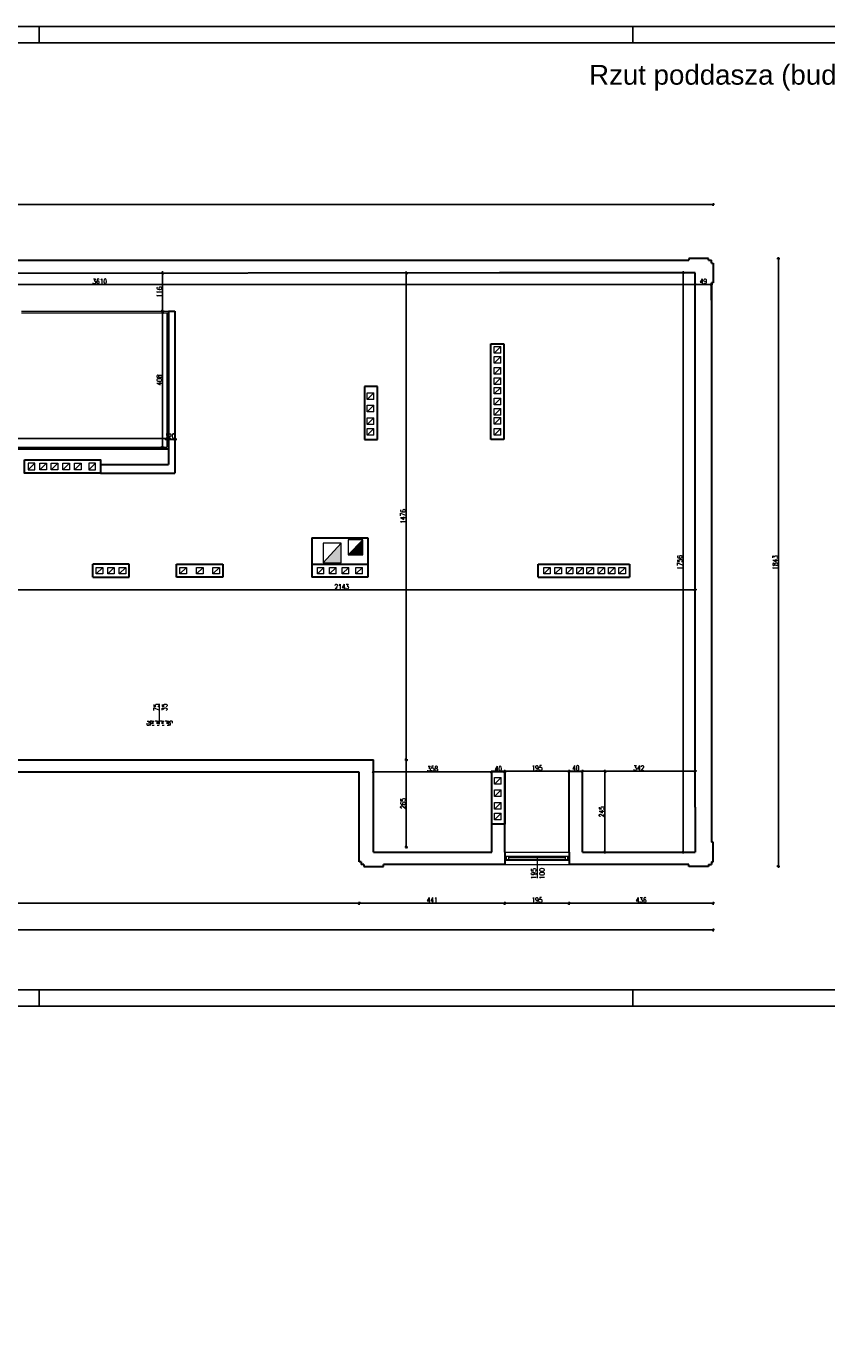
# Model space of a CAD drawing. Header units: millimetres. Extents: x 0 to 111311, y -48878 to -25280.
# Tile 84 of 161: x 83835 to 86261, y -38170 to -34172. Entities that reach past the tile are written whole.
import ezdxf

# ---------------------------------------------------------------- set-up
doc = ezdxf.new("R2010")
doc.units = ezdxf.units.MM
doc.linetypes.add('03b05', pattern=[15, 6, -9])
doc.layers.get('Defpoints').update_dxf_attribs({"color": 30})
doc.layers.add('e-cad_opisy', color=7, linetype='Continuous')
for name, color, linetype, lineweight in [('J opisy', 7, 'Continuous', 9), ('J stolarka_okna', 144, 'Continuous', 0), ('J wymiary', 1, 'Continuous', 9), ('OPIS', 7, 'Continuous', 5), ('sciany', 252, 'Continuous', 30)]:
    doc.layers.add(name, color=color, linetype=linetype, lineweight=lineweight)
doc.styles.add('ADESK2', font='simplex', dxfattribs={"width": 0.7})
doc.styles.get("Standard").update_dxf_attribs({"font": 'arial.ttf'})
doc.dimstyles.new('1-100', dxfattribs={"dimscale": 1.5, "dimtxt": 10, "dimasz": 2, "dimexe": 1, "dimexo": 1, "dimgap": 1.5, "dimtad": 1, "dimdec": 0, "dimrnd": 0.5, "dimdsep": 46, "dimtxsty": 'ADESK2', "dimblk": 'wymiar', "dimcen": -1, "dimdle": 5, "dimse1": 1, "dimse2": 1, "dimclrd": 256, "dimclre": 256, "dimclrt": 256, "dimadec": 0, "dimazin": 0, "dimtfac": 1, "dimtdec": 0, "dimtix": 1, "dimtmove": 0, "dimatfit": 3, "dimfxl": 20, "dimfxlon": 1, "dimtolj": 1, "dimtzin": 0, "dimarcsym": 0})

# ---------------------------------------------------------------- blocks, each defined once
blk = doc.blocks.new('wymiar')
for p, q in [((1.5, 0), (-1.5, 0)), ((1.1, 1.1), (-1.1, -1.1)), ((0, 1.5), (0, -1.5))]:
    blk.add_line(p, q)
blk = doc.blocks.new('*D1653')
at = {"layer": 'Defpoints', "color": 0, "ltscale": 4}
for p in [(105899.3, -35265.3), (0, -38165.8), (106170.1, -38165.8)]:
    blk.add_point(p, dxfattribs=at)
at = {"layer": 'J wymiary', "lineweight": -2}
blk.add_line((106170.1, -35268.3), (106170.1, -38162.8), dxfattribs=at)
at = {"layer": 'J wymiary', "lineweight": -2, "ltscale": 4, "xscale": 3, "yscale": 3, "zscale": 3}
for p, rotation in [((106170.1, -35265.3), 90), ((106170.1, -38165.8), 270)]:
    blk.add_blockref('wymiar', p, dxfattribs=dict(at, rotation=rotation))
at = {"layer": 'J wymiary', "ltscale": 4, "insert": (106160.3, -36715.5), "char_height": 15, "attachment_point": 5, "rotation": 90, "style": 'ADESK2'}
blk.add_mtext('\\A1;2901', dxfattribs=at)
blk = doc.blocks.new('*D3101')
at = {"layer": 'Defpoints', "color": 0, "ltscale": 4}
for p in [(85862.4, -34918.4), (85825.6, -36674.4), (85862.4, -36674.4)]:
    blk.add_point(p, dxfattribs=at)
at = {"layer": 'J wymiary', "lineweight": -2}
blk.add_line((85825.6, -34921.4), (85825.6, -36671.4), dxfattribs=at)
at = {"layer": 'J wymiary', "lineweight": -2, "ltscale": 4, "xscale": 3, "yscale": 3, "zscale": 3}
for p, rotation in [((85825.6, -34918.4), 90), ((85825.6, -36674.4), 270)]:
    blk.add_blockref('wymiar', p, dxfattribs=dict(at, rotation=rotation))
at = {"layer": 'J wymiary', "ltscale": 4, "insert": (85815.8, -35796.4), "char_height": 15, "attachment_point": 5, "rotation": 90, "style": 'ADESK2'}
blk.add_mtext('\\A1;1756', dxfattribs=at)
blk = doc.blocks.new('*D3102')
at = {"layer": 'Defpoints', "color": 0, "ltscale": 4}
for p in [(85520.4, -36429.4), (85862.4, -36429.4), (85862.4, -36429.4)]:
    blk.add_point(p, dxfattribs=at)
at = {"layer": 'J wymiary', "lineweight": -2}
blk.add_line((85523.4, -36429.4), (85859.4, -36429.4), dxfattribs=at)
at = {"layer": 'J wymiary', "lineweight": -2, "ltscale": 4, "xscale": 3, "yscale": 3, "zscale": 3, "rotation": 180}
blk.add_blockref('wymiar', (85520.4, -36429.4), dxfattribs=at)
at = {"layer": 'J wymiary', "lineweight": -2, "ltscale": 4, "xscale": 3, "yscale": 3, "zscale": 3}
blk.add_blockref('wymiar', (85862.4, -36429.4), dxfattribs=at)
at = {"layer": 'J wymiary', "ltscale": 4, "insert": (85691.4, -36419.7), "char_height": 15, "attachment_point": 5, "style": 'ADESK2'}
blk.add_mtext('\\A1;342', dxfattribs=at)
blk = doc.blocks.new('*D3103')
at = {"layer": 'Defpoints', "color": 0, "ltscale": 4}
for p in [(85480.4, -36429.4), (85480.4, -36429.4), (85520.4, -36429.4)]:
    blk.add_point(p, dxfattribs=at)
at = {"layer": 'J wymiary', "lineweight": -2}
blk.add_line((85517.4, -36429.4), (85483.4, -36429.4), dxfattribs=at)
at = {"layer": 'J wymiary', "lineweight": -2, "ltscale": 4, "xscale": 3, "yscale": 3, "zscale": 3, "rotation": 180}
blk.add_blockref('wymiar', (85480.4, -36429.4), dxfattribs=at)
at = {"layer": 'J wymiary', "lineweight": -2, "ltscale": 4, "xscale": 3, "yscale": 3, "zscale": 3}
blk.add_blockref('wymiar', (85520.4, -36429.4), dxfattribs=at)
at = {"layer": 'J wymiary', "ltscale": 4, "insert": (85500.4, -36419.7), "char_height": 15, "attachment_point": 5, "style": 'ADESK2'}
blk.add_mtext('\\A1;40', dxfattribs=at)
blk = doc.blocks.new('*D3104')
at = {"layer": 'Defpoints', "color": 0, "ltscale": 4}
for p in [(85285.4, -36429.4), (85285.4, -36429.4), (85480.4, -36429.4)]:
    blk.add_point(p, dxfattribs=at)
at = {"layer": 'J wymiary', "lineweight": -2}
blk.add_line((85477.4, -36429.4), (85288.4, -36429.4), dxfattribs=at)
at = {"layer": 'J wymiary', "lineweight": -2, "ltscale": 4, "xscale": 3, "yscale": 3, "zscale": 3, "rotation": 180}
blk.add_blockref('wymiar', (85285.4, -36429.4), dxfattribs=at)
at = {"layer": 'J wymiary', "lineweight": -2, "ltscale": 4, "xscale": 3, "yscale": 3, "zscale": 3}
blk.add_blockref('wymiar', (85480.4, -36429.4), dxfattribs=at)
at = {"layer": 'J wymiary', "ltscale": 4, "insert": (85382.9, -36419.7), "char_height": 15, "attachment_point": 5, "style": 'ADESK2'}
blk.add_mtext('\\A1;195', dxfattribs=at)
blk = doc.blocks.new('*D3105')
at = {"layer": 'Defpoints', "color": 0, "ltscale": 4}
for p in [(85245.4, -36429.4), (85245.4, -36431.4), (85285.4, -36429.4)]:
    blk.add_point(p, dxfattribs=at)
at = {"layer": 'J wymiary', "lineweight": -2}
blk.add_line((85282.4, -36431.4), (85248.4, -36431.4), dxfattribs=at)
at = {"layer": 'J wymiary', "lineweight": -2, "ltscale": 4, "xscale": 3, "yscale": 3, "zscale": 3, "rotation": 180}
blk.add_blockref('wymiar', (85245.4, -36431.4), dxfattribs=at)
at = {"layer": 'J wymiary', "lineweight": -2, "ltscale": 4, "xscale": 3, "yscale": 3, "zscale": 3}
blk.add_blockref('wymiar', (85285.4, -36431.4), dxfattribs=at)
at = {"layer": 'J wymiary', "ltscale": 4, "insert": (85265.4, -36421.7), "char_height": 15, "attachment_point": 5, "style": 'ADESK2'}
blk.add_mtext('\\A1;40', dxfattribs=at)
blk = doc.blocks.new('*D3106')
at = {"layer": 'Defpoints', "color": 0, "ltscale": 4}
for p in [(84887.4, -36429.4), (84887.4, -36431.4), (85245.4, -36429.4)]:
    blk.add_point(p, dxfattribs=at)
at = {"layer": 'J wymiary', "lineweight": -2}
blk.add_line((85242.4, -36431.4), (84890.4, -36431.4), dxfattribs=at)
at = {"layer": 'J wymiary', "lineweight": -2, "ltscale": 4, "xscale": 3, "yscale": 3, "zscale": 3, "rotation": 180}
blk.add_blockref('wymiar', (84887.4, -36431.4), dxfattribs=at)
at = {"layer": 'J wymiary', "lineweight": -2, "ltscale": 4, "xscale": 3, "yscale": 3, "zscale": 3}
blk.add_blockref('wymiar', (85245.4, -36431.4), dxfattribs=at)
at = {"layer": 'J wymiary', "ltscale": 4, "insert": (85066.4, -36421.7), "char_height": 15, "attachment_point": 5, "style": 'ADESK2'}
blk.add_mtext('\\A1;358', dxfattribs=at)
blk = doc.blocks.new('*D3133')
at = {"layer": 'Defpoints', "color": 0, "ltscale": 4}
for p in [(84265.4, -35423.4), (84265.4, -35423.4), (84285.4, -35423.4)]:
    blk.add_point(p, dxfattribs=at)
at = {"layer": 'J wymiary', "lineweight": -2}
for p, q in [((84262.4, -35423.4), (84259.4, -35423.4)), ((84285.4, -35423.4), (84265.4, -35423.4)), ((84288.4, -35423.4), (84291.4, -35423.4))]:
    blk.add_line(p, q, dxfattribs=at)
at = {"layer": 'J wymiary', "lineweight": -2, "ltscale": 4, "xscale": 3, "yscale": 3, "zscale": 3}
blk.add_blockref('wymiar', (84265.4, -35423.4), dxfattribs=at)
at = {"layer": 'J wymiary', "lineweight": -2, "ltscale": 4, "xscale": 3, "yscale": 3, "zscale": 3, "rotation": 180}
blk.add_blockref('wymiar', (84285.4, -35423.4), dxfattribs=at)
at = {"layer": 'J wymiary', "ltscale": 4, "insert": (84275.4, -35413.7), "char_height": 15, "attachment_point": 5, "style": 'ADESK2'}
blk.add_mtext('\\A1;20', dxfattribs=at)
blk = doc.blocks.new('*D3134')
at = {"layer": 'Defpoints', "color": 0, "ltscale": 4}
for p in [(84260.4, -35422.8), (84260.4, -35423.4), (84265.4, -35423.4)]:
    blk.add_point(p, dxfattribs=at)
at = {"layer": 'J wymiary', "lineweight": -2}
for p, q in [((84257.4, -35422.8), (84254.4, -35422.8)), ((84265.4, -35422.8), (84260.4, -35422.8)), ((84268.4, -35422.8), (84271.4, -35422.8))]:
    blk.add_line(p, q, dxfattribs=at)
at = {"layer": 'J wymiary', "lineweight": -2, "ltscale": 4, "xscale": 3, "yscale": 3, "zscale": 3}
blk.add_blockref('wymiar', (84260.4, -35422.8), dxfattribs=at)
at = {"layer": 'J wymiary', "lineweight": -2, "ltscale": 4, "xscale": 3, "yscale": 3, "zscale": 3, "rotation": 180}
blk.add_blockref('wymiar', (84265.4, -35422.8), dxfattribs=at)
at = {"layer": 'J wymiary', "ltscale": 4, "insert": (84262.9, -35413), "char_height": 15, "attachment_point": 5, "style": 'ADESK2'}
blk.add_mtext('\\A1;5', dxfattribs=at)
blk = doc.blocks.new('*D3135')
at = {"layer": 'Defpoints', "color": 0, "ltscale": 4}
for p in [(82252.4, -35421.1), (82252.4, -35422.8), (84260.4, -35422.8)]:
    blk.add_point(p, dxfattribs=at)
at = {"layer": 'J wymiary', "lineweight": -2}
blk.add_line((84257.4, -35421.1), (82255.4, -35421.1), dxfattribs=at)
at = {"layer": 'J wymiary', "lineweight": -2, "ltscale": 4, "xscale": 3, "yscale": 3, "zscale": 3, "rotation": 180}
blk.add_blockref('wymiar', (82252.4, -35421.1), dxfattribs=at)
at = {"layer": 'J wymiary', "lineweight": -2, "ltscale": 4, "xscale": 3, "yscale": 3, "zscale": 3}
blk.add_blockref('wymiar', (84260.4, -35421.1), dxfattribs=at)
at = {"layer": 'J wymiary', "ltscale": 4, "insert": (83256.4, -35411.3), "char_height": 15, "attachment_point": 5, "style": 'ADESK2'}
blk.add_mtext('\\A1;2008', dxfattribs=at)
blk = doc.blocks.new('*D3164')
at = {"layer": 'Defpoints', "color": 0, "ltscale": 4}
for p in [(84260.4, -35039.4), (84247.7, -35447.4), (84260.4, -35447.4)]:
    blk.add_point(p, dxfattribs=at)
at = {"layer": 'J wymiary', "lineweight": -2}
blk.add_line((84247.7, -35042.4), (84247.7, -35444.4), dxfattribs=at)
at = {"layer": 'J wymiary', "lineweight": -2, "ltscale": 4, "xscale": 3, "yscale": 3, "zscale": 3}
for p, rotation in [((84247.7, -35039.4), 90), ((84247.7, -35447.4), 270)]:
    blk.add_blockref('wymiar', p, dxfattribs=dict(at, rotation=rotation))
at = {"layer": 'J wymiary', "ltscale": 4, "insert": (84237.9, -35243.4), "char_height": 15, "attachment_point": 5, "rotation": 90, "style": 'ADESK2'}
blk.add_mtext('\\A1;408', dxfattribs=at)
blk = doc.blocks.new('*D3168')
at = {"layer": 'Defpoints', "color": 0, "ltscale": 4}
for p in [(84248.1, -34918.4), (85269.2, -34918.4), (84285.4, -35034.4)]:
    blk.add_point(p, dxfattribs=at)
at = {"layer": 'J wymiary', "lineweight": -2}
blk.add_line((84248.1, -35031.4), (84248.1, -34921.4), dxfattribs=at)
at = {"layer": 'J wymiary', "lineweight": -2, "ltscale": 4, "xscale": 3, "yscale": 3, "zscale": 3}
for p, rotation in [((84248.1, -34918.4), 90), ((84248.1, -35034.4), 270)]:
    blk.add_blockref('wymiar', p, dxfattribs=dict(at, rotation=rotation))
at = {"layer": 'J wymiary', "ltscale": 4, "insert": (84238.3, -34976.4), "char_height": 15, "attachment_point": 5, "rotation": 90, "style": 'ADESK2'}
blk.add_mtext('\\A1;116', dxfattribs=at)
blk = doc.blocks.new('*D3238')
at = {"layer": 'Defpoints', "color": 0, "ltscale": 4}
for p in [(82252.4, -34922.4), (85862.4, -34918.4), (85862.4, -34954.1)]:
    blk.add_point(p, dxfattribs=at)
at = {"layer": 'J wymiary', "lineweight": -2}
blk.add_line((82255.4, -34954.1), (85859.4, -34954.1), dxfattribs=at)
at = {"layer": 'J wymiary', "lineweight": -2, "ltscale": 4, "xscale": 3, "yscale": 3, "zscale": 3, "rotation": 180}
blk.add_blockref('wymiar', (82252.4, -34954.1), dxfattribs=at)
at = {"layer": 'J wymiary', "lineweight": -2, "ltscale": 4, "xscale": 3, "yscale": 3, "zscale": 3}
blk.add_blockref('wymiar', (85862.4, -34954.1), dxfattribs=at)
at = {"layer": 'J wymiary', "ltscale": 4, "insert": (84057.4, -34944.4), "char_height": 15, "attachment_point": 5, "style": 'ADESK2'}
blk.add_mtext('\\A1;3610', dxfattribs=at)
blk = doc.blocks.new('*D3239')
at = {"layer": 'Defpoints', "color": 0, "ltscale": 4}
for p in [(85862.4, -34918.4), (85911.4, -34954.1), (85911.4, -34973.2)]:
    blk.add_point(p, dxfattribs=at)
at = {"layer": 'J wymiary', "lineweight": -2, "ltscale": 4}
blk.add_line((85865.4, -34954.1), (85908.4, -34954.1), dxfattribs=at)
at = {"layer": 'J wymiary', "lineweight": -2, "ltscale": 4, "xscale": 3, "yscale": 3, "zscale": 3, "rotation": 180}
blk.add_blockref('wymiar', (85862.4, -34954.1), dxfattribs=at)
at = {"layer": 'J wymiary', "lineweight": -2, "ltscale": 4, "xscale": 3, "yscale": 3, "zscale": 3}
blk.add_blockref('wymiar', (85911.4, -34954.1), dxfattribs=at)
at = {"layer": 'J wymiary', "ltscale": 4, "insert": (85886.9, -34944.4), "char_height": 15, "attachment_point": 5, "style": 'ADESK2'}
blk.add_mtext('\\A1;49', dxfattribs=at)
blk = doc.blocks.new('*D3243')
at = {"layer": 'Defpoints', "color": 0, "ltscale": 4}
for p in [(84844.2, -36591.8), (82232.6, -36670.8), (84844.2, -36829.5)]:
    blk.add_point(p, dxfattribs=at)
at = {"layer": 'J wymiary', "lineweight": -2}
blk.add_line((82235.6, -36829.5), (84841.2, -36829.5), dxfattribs=at)
at = {"layer": 'J wymiary', "lineweight": -2, "ltscale": 4, "xscale": 3, "yscale": 3, "zscale": 3, "rotation": 180}
blk.add_blockref('wymiar', (82232.6, -36829.5), dxfattribs=at)
at = {"layer": 'J wymiary', "lineweight": -2, "ltscale": 4, "xscale": 3, "yscale": 3, "zscale": 3}
blk.add_blockref('wymiar', (84844.2, -36829.5), dxfattribs=at)
at = {"layer": 'J wymiary', "ltscale": 4, "insert": (83538.4, -36819.8), "char_height": 15, "attachment_point": 5, "style": 'ADESK2'}
blk.add_mtext('\\A1;2612', dxfattribs=at)
blk = doc.blocks.new('*D3244')
at = {"layer": 'Defpoints', "color": 0, "ltscale": 4}
for p in [(84844.2, -36591.8), (85285.4, -36616.1), (85285.4, -36829.5)]:
    blk.add_point(p, dxfattribs=at)
at = {"layer": 'J wymiary', "lineweight": -2}
blk.add_line((84847.2, -36829.5), (85282.4, -36829.5), dxfattribs=at)
at = {"layer": 'J wymiary', "lineweight": -2, "ltscale": 4, "xscale": 3, "yscale": 3, "zscale": 3, "rotation": 180}
blk.add_blockref('wymiar', (84844.2, -36829.5), dxfattribs=at)
at = {"layer": 'J wymiary', "lineweight": -2, "ltscale": 4, "xscale": 3, "yscale": 3, "zscale": 3}
blk.add_blockref('wymiar', (85285.4, -36829.5), dxfattribs=at)
at = {"layer": 'J wymiary', "ltscale": 4, "insert": (85064.8, -36819.8), "char_height": 15, "attachment_point": 5, "style": 'ADESK2'}
blk.add_mtext('\\A1;441', dxfattribs=at)
blk = doc.blocks.new('*D3245')
at = {"layer": 'Defpoints', "color": 0, "ltscale": 4}
for p in [(85285.4, -36616.1), (85480.4, -36616.1), (85480.4, -36829.5)]:
    blk.add_point(p, dxfattribs=at)
at = {"layer": 'J wymiary', "lineweight": -2}
blk.add_line((85288.4, -36829.5), (85477.4, -36829.5), dxfattribs=at)
at = {"layer": 'J wymiary', "lineweight": -2, "ltscale": 4, "xscale": 3, "yscale": 3, "zscale": 3, "rotation": 180}
blk.add_blockref('wymiar', (85285.4, -36829.5), dxfattribs=at)
at = {"layer": 'J wymiary', "lineweight": -2, "ltscale": 4, "xscale": 3, "yscale": 3, "zscale": 3}
blk.add_blockref('wymiar', (85480.4, -36829.5), dxfattribs=at)
at = {"layer": 'J wymiary', "ltscale": 4, "insert": (85382.9, -36819.8), "char_height": 15, "attachment_point": 5, "style": 'ADESK2'}
blk.add_mtext('\\A1;195', dxfattribs=at)
blk = doc.blocks.new('*D3246')
at = {"layer": 'Defpoints', "color": 0, "ltscale": 4}
for p in [(85480.4, -36616.1), (85916.6, -36670), (85916.6, -36829.5)]:
    blk.add_point(p, dxfattribs=at)
at = {"layer": 'J wymiary', "lineweight": -2}
blk.add_line((85483.4, -36829.5), (85913.6, -36829.5), dxfattribs=at)
at = {"layer": 'J wymiary', "lineweight": -2, "ltscale": 4, "xscale": 3, "yscale": 3, "zscale": 3, "rotation": 180}
blk.add_blockref('wymiar', (85480.4, -36829.5), dxfattribs=at)
at = {"layer": 'J wymiary', "lineweight": -2, "ltscale": 4, "xscale": 3, "yscale": 3, "zscale": 3}
blk.add_blockref('wymiar', (85916.6, -36829.5), dxfattribs=at)
at = {"layer": 'J wymiary', "ltscale": 4, "insert": (85698.5, -36819.8), "char_height": 15, "attachment_point": 5, "style": 'ADESK2'}
blk.add_mtext('\\A1;436', dxfattribs=at)
blk = doc.blocks.new('*D3247')
at = {"layer": 'Defpoints', "color": 0, "ltscale": 4}
for p in [(81199.2, -36671.1), (85916.6, -36674.1), (85916.6, -36910.2)]:
    blk.add_point(p, dxfattribs=at)
at = {"layer": 'J wymiary', "lineweight": -2}
blk.add_line((81202.2, -36910.2), (85913.6, -36910.2), dxfattribs=at)
at = {"layer": 'J wymiary', "lineweight": -2, "ltscale": 4, "xscale": 3, "yscale": 3, "zscale": 3, "rotation": 180}
blk.add_blockref('wymiar', (81199.2, -36910.2), dxfattribs=at)
at = {"layer": 'J wymiary', "lineweight": -2, "ltscale": 4, "xscale": 3, "yscale": 3, "zscale": 3}
blk.add_blockref('wymiar', (85916.6, -36910.2), dxfattribs=at)
at = {"layer": 'J wymiary', "ltscale": 4, "insert": (83557.9, -36900.5), "char_height": 15, "attachment_point": 5, "style": 'ADESK2'}
blk.add_mtext('\\A1;4718', dxfattribs=at)
blk = doc.blocks.new('*D3248')
at = {"layer": 'Defpoints', "color": 0, "ltscale": 4}
for p in [(85873, -34875.2), (86114.6, -34875.2), (85873, -36717.6)]:
    blk.add_point(p, dxfattribs=at)
at = {"layer": 'J wymiary', "lineweight": -2}
blk.add_line((86114.6, -36714.6), (86114.6, -34878.2), dxfattribs=at)
at = {"layer": 'J wymiary', "lineweight": -2, "ltscale": 4, "xscale": 3, "yscale": 3, "zscale": 3}
for p, rotation in [((86114.6, -34875.2), 90), ((86114.6, -36717.6), 270)]:
    blk.add_blockref('wymiar', p, dxfattribs=dict(at, rotation=rotation))
at = {"layer": 'J wymiary', "ltscale": 4, "insert": (86104.8, -35796.4), "char_height": 15, "attachment_point": 5, "rotation": 90, "style": 'ADESK2'}
blk.add_mtext('\\A1;1843', dxfattribs=at)
blk = doc.blocks.new('*D3249')
at = {"layer": 'Defpoints', "color": 0, "ltscale": 4}
for p in [(81204.4, -34711.4), (81204.4, -34918.4), (85916.6, -34918.8)]:
    blk.add_point(p, dxfattribs=at)
at = {"layer": 'J wymiary', "lineweight": -2}
blk.add_line((85913.6, -34711.4), (81207.4, -34711.4), dxfattribs=at)
at = {"layer": 'J wymiary', "lineweight": -2, "ltscale": 4, "xscale": 3, "yscale": 3, "zscale": 3, "rotation": 180}
blk.add_blockref('wymiar', (81204.4, -34711.4), dxfattribs=at)
at = {"layer": 'J wymiary', "lineweight": -2, "ltscale": 4, "xscale": 3, "yscale": 3, "zscale": 3}
blk.add_blockref('wymiar', (85916.6, -34711.4), dxfattribs=at)
at = {"layer": 'J wymiary', "ltscale": 4, "insert": (83560.5, -34701.7), "char_height": 15, "attachment_point": 5, "style": 'ADESK2'}
blk.add_mtext('\\A1;4712', dxfattribs=at)
blk = doc.blocks.new('*D3253')
at = {"layer": 'Defpoints', "color": 0, "ltscale": 4}
for p in [(83719.4, -35801.4), (85862.4, -35801.4), (85862.4, -35879.9)]:
    blk.add_point(p, dxfattribs=at)
at = {"layer": 'J wymiary', "lineweight": -2}
blk.add_line((83722.4, -35879.9), (85859.4, -35879.9), dxfattribs=at)
at = {"layer": 'J wymiary', "lineweight": -2, "ltscale": 4, "xscale": 3, "yscale": 3, "zscale": 3, "rotation": 180}
blk.add_blockref('wymiar', (83719.4, -35879.9), dxfattribs=at)
at = {"layer": 'J wymiary', "lineweight": -2, "ltscale": 4, "xscale": 3, "yscale": 3, "zscale": 3}
blk.add_blockref('wymiar', (85862.4, -35879.9), dxfattribs=at)
at = {"layer": 'J wymiary', "ltscale": 4, "insert": (84790.9, -35870.2), "char_height": 15, "attachment_point": 5, "style": 'ADESK2'}
blk.add_mtext('\\A1;2143', dxfattribs=at)
blk = doc.blocks.new('*D3254')
at = {"layer": 'Defpoints', "color": 0, "ltscale": 4}
for p in [(85524.9, -36429.4), (85588.8, -36429.4), (85520.4, -36674.4)]:
    blk.add_point(p, dxfattribs=at)
at = {"layer": 'J wymiary', "lineweight": -2}
blk.add_line((85588.8, -36671.4), (85588.8, -36432.4), dxfattribs=at)
at = {"layer": 'J wymiary', "lineweight": -2, "ltscale": 4, "xscale": 3, "yscale": 3, "zscale": 3}
for p, rotation in [((85588.8, -36429.4), 90), ((85588.8, -36674.4), 270)]:
    blk.add_blockref('wymiar', p, dxfattribs=dict(at, rotation=rotation))
at = {"layer": 'J wymiary', "ltscale": 4, "insert": (85579, -36551.9), "char_height": 15, "attachment_point": 5, "rotation": 90, "style": 'ADESK2'}
blk.add_mtext('\\A1;245', dxfattribs=at)
blk = doc.blocks.new('*D3255')
at = {"layer": 'Defpoints', "color": 0, "ltscale": 4}
for p in [(84887.4, -36394.4), (84986.7, -36394.4), (84887.4, -36659.4)]:
    blk.add_point(p, dxfattribs=at)
at = {"layer": 'J wymiary', "lineweight": -2}
blk.add_line((84986.7, -36656.4), (84986.7, -36397.4), dxfattribs=at)
at = {"layer": 'J wymiary', "lineweight": -2, "ltscale": 4, "xscale": 3, "yscale": 3, "zscale": 3}
for p, rotation in [((84986.7, -36394.4), 90), ((84986.7, -36659.4), 270)]:
    blk.add_blockref('wymiar', p, dxfattribs=dict(at, rotation=rotation))
at = {"layer": 'J wymiary', "ltscale": 4, "insert": (84976.9, -36526.9), "char_height": 15, "attachment_point": 5, "rotation": 90, "style": 'ADESK2'}
blk.add_mtext('\\A1;265', dxfattribs=at)
blk = doc.blocks.new('*D3256')
at = {"layer": 'Defpoints', "color": 0, "ltscale": 4}
for p in [(84829.8, -34919), (84986.7, -34919), (84887.4, -36394.4)]:
    blk.add_point(p, dxfattribs=at)
at = {"layer": 'J wymiary', "lineweight": -2}
blk.add_line((84986.7, -36391.4), (84986.7, -34922), dxfattribs=at)
at = {"layer": 'J wymiary', "lineweight": -2, "ltscale": 4, "xscale": 3, "yscale": 3, "zscale": 3}
for p, rotation in [((84986.7, -34919), 90), ((84986.7, -36394.4), 270)]:
    blk.add_blockref('wymiar', p, dxfattribs=dict(at, rotation=rotation))
at = {"layer": 'J wymiary', "ltscale": 4, "insert": (84976.9, -35656.7), "char_height": 15, "attachment_point": 5, "rotation": 90, "style": 'ADESK2'}
blk.add_mtext('\\A1;1476', dxfattribs=at)

msp = doc.modelspace()

# ---------------------------------------------------------------- hatches: boundary and pattern name
at = {"layer": 'J opisy'}
for points in [[(84734.247, -35797.884), (84789.247, -35737.884), (84789.247, -35797.884)], [(84855.247, -35727.884), (84810.247, -35772.884), (84855.247, -35772.884)]]:
    msp.add_hatch(color=256, dxfattribs=at).paths.add_polyline_path(points)

# ---------------------------------------------------------------- linework, layer by layer
at = {"layer": 'e-cad_opisy', "ltscale": 4}
for points in [[(80473.302, -37141.552), (87473.302, -37141.552), (87473.302, -34171.552), (80723.302, -34171.552), (80723.302, -34171.552), (80473.302, -34171.552), (80473.302, -37141.552)], [(83873.302, -34171.552), (83873.302, -34221.552)], [(85673.302, -34171.552), (85673.302, -34221.552)], [(80773.302, -37091.552), (87423.302, -37091.552), (87423.302, -34221.552), (80773.302, -34221.552), (80773.302, -37091.552)], [(83873.302, -37141.552), (83873.302, -37091.552)], [(85673.302, -37141.552), (85673.302, -37091.552)]]:
    msp.add_lwpolyline(points, dxfattribs=at)
at = {"layer": 'J opisy'}
for p, q in [((85253.1, -35161.765), (85273.1, -35141.765)), ((85253.1, -35161.765), (85253.1, -35141.765)), ((85253.1, -35141.765), (85273.1, -35141.765)), ((85273.1, -35161.765), (85273.1, -35141.765)), ((85273.1, -35161.765), (85253.1, -35161.765)), ((85253.1, -35192.35), (85273.1, -35172.35)), ((85253.1, -35192.35), (85253.1, -35172.35)), ((85253.1, -35172.35), (85273.1, -35172.35)), ((85273.1, -35192.35), (85273.1, -35172.35)), ((85273.1, -35192.35), (85253.1, -35192.35)), ((85253.1, -35225.768), (85273.1, -35205.768)), ((85253.1, -35225.768), (85253.1, -35205.768)), ((85253.1, -35205.768), (85273.1, -35205.768)), ((85273.1, -35225.768), (85253.1, -35225.768)), ((85273.1, -35225.768), (85273.1, -35205.768)), ((85253.1, -35256.68), (85273.1, -35236.68)), ((85253.1, -35256.68), (85253.1, -35236.68)), ((85253.1, -35236.68), (85273.1, -35236.68)), ((85273.1, -35256.68), (85253.1, -35256.68)), ((85253.1, -35285.637), (85273.1, -35265.637)), ((85253.1, -35285.637), (85253.1, -35265.637)), ((85253.1, -35265.637), (85273.1, -35265.637)), ((85273.1, -35256.68), (85273.1, -35236.68)), ((85273.1, -35285.637), (85273.1, -35265.637)), ((84868.426, -35302.559), (84888.426, -35282.559)), ((84868.426, -35302.559), (84868.426, -35282.559)), ((84868.426, -35282.559), (84888.426, -35282.559)), ((84888.426, -35302.559), (84868.426, -35302.559)), ((84888.426, -35302.559), (84888.426, -35282.559)), ((85273.1, -35285.637), (85253.1, -35285.637)), ((85253.1, -35318.17), (85273.1, -35298.17)), ((85253.1, -35318.17), (85253.1, -35298.17)), ((85253.1, -35298.17), (85273.1, -35298.17)), ((85273.1, -35318.17), (85273.1, -35298.17)), ((84868.426, -35339.645), (84888.426, -35319.645)), ((84868.426, -35339.645), (84868.426, -35319.645)), ((84868.426, -35319.645), (84888.426, -35319.645)), ((84888.426, -35339.645), (84868.426, -35339.645)), ((84888.426, -35339.645), (84888.426, -35319.645)), ((85273.1, -35318.17), (85253.1, -35318.17)), ((85253.1, -35349.904), (85273.1, -35329.904)), ((85253.1, -35349.904), (85253.1, -35329.904)), ((85253.1, -35329.904), (85273.1, -35329.904)), ((85273.1, -35349.904), (85273.1, -35329.904)), ((84868.426, -35378.364), (84888.426, -35358.364)), ((84868.426, -35378.364), (84868.426, -35358.364)), ((84868.426, -35358.364), (84888.426, -35358.364)), ((84888.426, -35378.364), (84868.426, -35378.364)), ((84888.426, -35378.364), (84888.426, -35358.364)), ((85273.1, -35349.904), (85253.1, -35349.904)), ((85253.1, -35377.389), (85273.1, -35357.389)), ((85253.1, -35377.389), (85253.1, -35357.389)), ((85253.1, -35357.389), (85273.1, -35357.389)), ((85273.1, -35377.389), (85253.1, -35377.389)), ((85273.1, -35377.389), (85273.1, -35357.389)), ((84868.426, -35410.703), (84888.426, -35390.703)), ((84868.426, -35410.703), (84868.426, -35390.703)), ((84868.426, -35390.703), (84888.426, -35390.703)), ((84888.426, -35410.703), (84868.426, -35410.703)), ((84888.426, -35410.703), (84888.426, -35390.703)), ((85253.1, -35410.703), (85273.1, -35390.703)), ((85253.1, -35410.703), (85253.1, -35390.703)), ((85253.1, -35390.703), (85273.1, -35390.703)), ((85273.1, -35410.703), (85253.1, -35410.703)), ((85273.1, -35410.703), (85273.1, -35390.703)), ((83860.612, -35495.417), (83840.612, -35495.417)), ((83840.612, -35495.417), (83840.612, -35515.417)), ((83840.612, -35515.417), (83860.612, -35495.417)), ((83860.612, -35515.417), (83860.612, -35495.417)), ((83875.612, -35515.417), (83895.612, -35495.417)), ((83875.612, -35515.417), (83875.612, -35495.417)), ((83875.612, -35495.417), (83895.612, -35495.417)), ((83895.612, -35495.417), (83895.612, -35515.417)), ((83910.612, -35515.417), (83930.612, -35495.417)), ((83910.612, -35515.417), (83910.612, -35495.417)), ((83910.612, -35495.417), (83930.612, -35495.417)), ((83930.612, -35495.417), (83930.612, -35515.417)), ((83945.612, -35515.417), (83965.612, -35495.417)), ((83945.612, -35515.417), (83945.612, -35495.417)), ((83945.612, -35495.417), (83965.612, -35495.417)), ((83965.612, -35495.417), (83965.612, -35515.417)), ((83980.612, -35515.417), (84000.612, -35495.417)), ((83980.612, -35515.417), (83980.612, -35495.417)), ((83980.612, -35495.417), (84000.612, -35495.417)), ((84000.612, -35495.417), (84000.612, -35515.417)), ((84044.612, -35495.417), (84024.612, -35495.417)), ((84024.612, -35495.417), (84024.612, -35515.417)), ((84024.612, -35515.417), (84044.612, -35495.417)), ((84044.612, -35515.417), (84044.612, -35495.417)), ((83840.612, -35515.417), (83860.612, -35515.417)), ((83895.612, -35515.417), (83875.612, -35515.417)), ((83930.612, -35515.417), (83910.612, -35515.417)), ((83965.612, -35515.417), (83945.612, -35515.417)), ((84000.612, -35515.417), (83980.612, -35515.417)), ((84024.612, -35515.417), (84044.612, -35515.417)), ((84789.247, -35737.884), (84734.247, -35737.884)), ((84734.247, -35737.884), (84734.247, -35797.884)), ((84734.247, -35797.884), (84789.247, -35737.884)), ((84789.247, -35797.884), (84789.247, -35737.884)), ((84855.247, -35727.884), (84810.247, -35727.884)), ((84810.247, -35727.884), (84810.247, -35772.884)), ((84810.247, -35772.884), (84855.247, -35727.884)), ((84855.247, -35772.884), (84855.247, -35727.884)), ((84810.247, -35772.884), (84855.247, -35772.884)), ((84046.41, -35831.417), (84066.41, -35811.417)), ((84046.41, -35831.417), (84046.41, -35811.417)), ((84046.41, -35811.417), (84066.41, -35811.417)), ((84066.41, -35811.417), (84066.41, -35831.417)), ((84081.41, -35831.417), (84101.41, -35811.417)), ((84081.41, -35831.417), (84081.41, -35811.417)), ((84081.41, -35811.417), (84101.41, -35811.417)), ((84101.41, -35811.417), (84101.41, -35831.417)), ((84116.41, -35831.417), (84136.41, -35811.417)), ((84116.41, -35831.417), (84116.41, -35811.417)), ((84116.41, -35811.417), (84136.41, -35811.417)), ((84136.41, -35811.417), (84136.41, -35831.417)), ((84300.41, -35831.417), (84320.41, -35811.417)), ((84300.41, -35831.417), (84300.41, -35811.417)), ((84300.41, -35811.417), (84320.41, -35811.417)), ((84320.41, -35811.417), (84320.41, -35831.417)), ((84350.41, -35831.417), (84370.41, -35811.417)), ((84350.41, -35831.417), (84350.41, -35811.417)), ((84350.41, -35811.417), (84370.41, -35811.417)), ((84370.41, -35811.417), (84370.41, -35831.417)), ((84400.41, -35831.417), (84420.41, -35811.417)), ((84400.41, -35831.417), (84400.41, -35811.417)), ((84400.41, -35811.417), (84420.41, -35811.417)), ((84420.41, -35811.417), (84420.41, -35831.417)), ((84717.096, -35831.417), (84737.096, -35811.417)), ((84717.096, -35831.417), (84717.096, -35811.417)), ((84717.096, -35811.417), (84737.096, -35811.417)), ((84734.247, -35797.884), (84789.247, -35797.884)), ((84737.096, -35831.417), (84737.096, -35811.417)), ((84753.554, -35831.417), (84773.554, -35811.417)), ((84753.554, -35831.417), (84753.554, -35811.417)), ((84753.554, -35811.417), (84773.554, -35811.417)), ((84773.554, -35831.417), (84773.554, -35811.417)), ((84792.281, -35831.417), (84812.281, -35811.417)), ((84792.281, -35831.417), (84792.281, -35811.417)), ((84792.281, -35811.417), (84812.281, -35811.417)), ((84812.281, -35831.417), (84812.281, -35811.417)), ((84833.526, -35831.417), (84853.526, -35811.417)), ((84833.526, -35831.417), (84833.526, -35811.417)), ((84833.526, -35811.417), (84853.526, -35811.417)), ((84853.526, -35831.417), (84853.526, -35811.417)), ((85403.193, -35831.417), (85423.193, -35811.417)), ((85403.193, -35831.417), (85403.193, -35811.417)), ((85403.193, -35811.417), (85423.193, -35811.417)), ((85423.193, -35811.417), (85423.193, -35831.417)), ((85437.003, -35831.417), (85457.003, -35811.417)), ((85437.003, -35831.417), (85437.003, -35811.417)), ((85437.003, -35811.417), (85457.003, -35811.417)), ((85457.003, -35811.417), (85457.003, -35831.417)), ((85471.862, -35831.417), (85491.862, -35811.417)), ((85471.862, -35831.417), (85471.862, -35811.417)), ((85471.862, -35811.417), (85491.862, -35811.417)), ((85491.862, -35811.417), (85491.862, -35831.417)), ((85503.168, -35831.417), (85523.168, -35811.417)), ((85503.168, -35831.417), (85503.168, -35811.417)), ((85503.168, -35811.417), (85523.168, -35811.417)), ((85523.168, -35811.417), (85523.168, -35831.417)), ((85534.224, -35831.417), (85554.224, -35811.417)), ((85534.224, -35831.417), (85534.224, -35811.417)), ((85534.224, -35811.417), (85554.224, -35811.417)), ((85554.224, -35811.417), (85554.224, -35831.417)), ((85567.822, -35831.417), (85587.822, -35811.417)), ((85567.822, -35831.417), (85567.822, -35811.417)), ((85567.822, -35811.417), (85587.822, -35811.417)), ((85587.822, -35811.417), (85587.822, -35831.417)), ((85599.127, -35831.417), (85599.127, -35811.417)), ((85599.127, -35811.417), (85619.127, -35811.417)), ((85599.127, -35831.417), (85619.127, -35811.417)), ((85619.127, -35811.417), (85619.127, -35831.417)), ((85630.934, -35831.417), (85650.934, -35811.417)), ((85630.934, -35831.417), (85630.934, -35811.417)), ((85630.934, -35811.417), (85650.934, -35811.417)), ((85650.934, -35811.417), (85650.934, -35831.417)), ((84066.41, -35831.417), (84046.41, -35831.417)), ((84101.41, -35831.417), (84081.41, -35831.417)), ((84136.41, -35831.417), (84116.41, -35831.417)), ((84320.41, -35831.417), (84300.41, -35831.417)), ((84370.41, -35831.417), (84350.41, -35831.417)), ((84420.41, -35831.417), (84400.41, -35831.417)), ((84737.096, -35831.417), (84717.096, -35831.417)), ((84773.554, -35831.417), (84753.554, -35831.417)), ((84812.281, -35831.417), (84792.281, -35831.417)), ((84853.526, -35831.417), (84833.526, -35831.417)), ((85423.193, -35831.417), (85403.193, -35831.417)), ((85457.003, -35831.417), (85437.003, -35831.417)), ((85491.862, -35831.417), (85471.862, -35831.417)), ((85523.168, -35831.417), (85503.168, -35831.417)), ((85554.224, -35831.417), (85534.224, -35831.417)), ((85587.822, -35831.417), (85567.822, -35831.417)), ((85619.127, -35831.417), (85599.127, -35831.417)), ((85650.934, -35831.417), (85630.934, -35831.417)), ((85254.426, -36468.559), (85254.426, -36448.559)), ((85254.426, -36448.559), (85274.426, -36448.559)), ((85254.426, -36468.559), (85274.426, -36448.559)), ((85274.426, -36468.559), (85254.426, -36468.559)), ((85274.426, -36468.559), (85274.426, -36448.559)), ((85254.426, -36505.645), (85274.426, -36485.645)), ((85254.426, -36505.645), (85254.426, -36485.645)), ((85254.426, -36485.645), (85274.426, -36485.645)), ((85274.426, -36505.645), (85254.426, -36505.645)), ((85274.426, -36505.645), (85274.426, -36485.645)), ((85254.426, -36544.364), (85274.426, -36524.364)), ((85254.426, -36544.364), (85254.426, -36524.364)), ((85254.426, -36524.364), (85274.426, -36524.364)), ((85274.426, -36544.364), (85254.426, -36544.364)), ((85274.426, -36544.364), (85274.426, -36524.364)), ((85254.426, -36576.703), (85274.426, -36556.703)), ((85254.426, -36576.703), (85254.426, -36556.703)), ((85254.426, -36556.703), (85274.426, -36556.703)), ((85274.426, -36576.703), (85254.426, -36576.703)), ((85274.426, -36576.703), (85274.426, -36556.703))]:
    msp.add_line(p, q, dxfattribs=at)
at = {"layer": 'J opisy', "linetype": 'Continuous', "lineweight": 9}
for p, q in [((84238.957, -36286.417), (84238.957, -36224.917)), ((85382.91, -36691.917), (85382.91, -36753.417))]:
    msp.add_line(p, q, dxfattribs=at)
at = {"layer": 'J stolarka_okna', "linetype": '03b05', "lineweight": 9}
for p, q in [((84201.457, -36277.417), (84276.457, -36277.417)), ((84201.457, -36289.417), (84201.457, -36277.417)), ((84276.457, -36277.417), (84201.457, -36277.417)), ((84201.457, -36289.417), (84276.457, -36289.417)), ((84201.457, -36289.417), (84276.457, -36289.417)), ((84206.457, -36280.417), (84212.457, -36280.417)), ((84206.457, -36280.417), (84206.457, -36289.417)), ((84212.457, -36289.417), (84206.457, -36289.417)), ((84209.457, -36280.417), (84209.457, -36277.417)), ((84212.457, -36289.417), (84212.457, -36280.417)), ((84265.457, -36280.417), (84212.457, -36280.417)), ((84265.457, -36284.917), (84212.457, -36284.917)), ((84265.457, -36280.417), (84271.457, -36280.417)), ((84265.457, -36280.417), (84265.457, -36289.417)), ((84271.457, -36289.417), (84265.457, -36289.417)), ((84268.457, -36280.417), (84268.457, -36277.417)), ((84271.457, -36289.417), (84271.457, -36280.417)), ((84276.457, -36277.417), (84276.457, -36289.417))]:
    msp.add_line(p, q, dxfattribs=at)
at = {"layer": 'J stolarka_okna', "linetype": 'Continuous', "lineweight": 9}
for p, q in [((85285.41, -36674.417), (85480.41, -36674.417)), ((85480.41, -36687.417), (85285.41, -36687.417)), ((85285.41, -36687.417), (85285.41, -36699.417)), ((85480.41, -36699.417), (85285.41, -36699.417)), ((85296.41, -36687.417), (85290.41, -36687.417)), ((85290.41, -36696.417), (85290.41, -36687.417)), ((85290.41, -36696.417), (85296.41, -36696.417)), ((85293.41, -36696.417), (85293.41, -36699.417)), ((85296.41, -36687.417), (85296.41, -36696.417)), ((85469.41, -36691.917), (85296.41, -36691.917)), ((85296.41, -36696.417), (85469.41, -36696.417)), ((85475.41, -36687.417), (85469.41, -36687.417)), ((85469.41, -36696.417), (85469.41, -36687.417)), ((85469.41, -36696.417), (85475.41, -36696.417)), ((85472.41, -36696.417), (85472.41, -36699.417)), ((85475.41, -36687.417), (85475.41, -36696.417)), ((85480.41, -36687.417), (85480.41, -36699.417)), ((85285.41, -36712.417), (85480.41, -36712.417))]:
    msp.add_line(p, q, dxfattribs=at)
at = {"layer": 'sciany'}
for p, q in [((82259.775, -34880.417), (85305.775, -34880.417)), ((85305.775, -34880.417), (85843.045, -34880.417)), ((85903.045, -34875.19), (85843.045, -34875.19)), ((85843.045, -34875.19), (85843.045, -34880.417)), ((85903.045, -34880.417), (85903.045, -34875.19)), ((85903.045, -34880.417), (85911.41, -34880.417)), ((85911.41, -34888.782), (85911.41, -34880.417)), ((85911.41, -34888.782), (85916.636, -34888.782)), ((85916.636, -34888.782), (85916.636, -34948.782)), ((85269.183, -34918.417), (82252.41, -34922.417)), ((85862.41, -34918.417), (85269.183, -34918.417)), ((85862.41, -36538.417), (85862.41, -34918.417)), ((85911.41, -34948.782), (85911.41, -36538.417)), ((85911.41, -35001.417), (85911.41, -34948.782)), ((85916.636, -34948.782), (85911.41, -34948.782)), ((84265.41, -35034.417), (84265.41, -35499.417)), ((84265.41, -35034.417), (84285.41, -35034.417)), ((84285.41, -35034.417), (84285.41, -35525.417)), ((85242.41, -35423.417), (85242.41, -35133.417)), ((85242.41, -35133.417), (85282.41, -35133.417)), ((85282.41, -35133.417), (85282.41, -35423.417)), ((84899.41, -35263.417), (84859.41, -35263.417)), ((84859.41, -35263.417), (84859.41, -35423.417)), ((84899.41, -35423.417), (84899.41, -35263.417)), ((84859.41, -35423.417), (84899.41, -35423.417)), ((85282.41, -35423.417), (85242.41, -35423.417)), ((82394.41, -35452.417), (84265.41, -35452.417)), ((84059.41, -35499.417), (84265.41, -35499.417)), ((84059.41, -35525.417), (84285.41, -35525.417)), ((84700.41, -35721.417), (84700.41, -35841.417)), ((84700.41, -35721.417), (84870.41, -35721.417)), ((84870.41, -35721.417), (84870.41, -35841.417)), ((84036.41, -35841.417), (84036.41, -35801.417)), ((84146.41, -35801.417), (84036.41, -35801.417)), ((84146.41, -35841.417), (84146.41, -35801.417)), ((84290.41, -35841.417), (84290.41, -35801.417)), ((84290.41, -35801.417), (84430.41, -35801.417)), ((84430.41, -35801.417), (84430.41, -35841.417)), ((84700.41, -35801.417), (84870.41, -35801.417)), ((85386.41, -35841.417), (85386.41, -35801.417)), ((85386.41, -35801.417), (85663.41, -35801.417)), ((85663.41, -35801.417), (85663.41, -35841.417)), ((84036.41, -35841.417), (84146.41, -35841.417)), ((84430.41, -35841.417), (84290.41, -35841.417)), ((84870.41, -35841.417), (84700.41, -35841.417)), ((85386.41, -35841.417), (85663.41, -35841.417)), ((82189.41, -36394.417), (84887.41, -36394.417)), ((84887.41, -36674.417), (84887.41, -36394.417)), ((84844.183, -36432.417), (82232.636, -36432.417)), ((84844.183, -36704.052), (84844.183, -36432.417)), ((85245.41, -36674.417), (85245.41, -36429.417)), ((85245.41, -36429.417), (85285.41, -36429.417)), ((85285.41, -36674.417), (85285.41, -36429.417)), ((85480.41, -36674.417), (85480.41, -36429.417)), ((85480.41, -36429.417), (85520.41, -36429.417)), ((85520.41, -36674.417), (85520.41, -36429.417)), ((85862.41, -36538.417), (85862.41, -36674.417)), ((85911.41, -36538.417), (85911.41, -36644.052)), ((84844.183, -36704.052), (84844.183, -36644.417)), ((84887.41, -36674.417), (84887.41, -36644.417)), ((85916.636, -36644.052), (85911.41, -36644.052)), ((85916.636, -36704.052), (85916.636, -36644.052)), ((84849.41, -36704.052), (84844.183, -36704.052)), ((84849.41, -36704.052), (84849.41, -36712.417)), ((84887.41, -36674.417), (85245.41, -36674.417)), ((85285.41, -36674.417), (85285.41, -36712.417)), ((85480.41, -36674.417), (85480.41, -36712.417)), ((85520.41, -36674.417), (85862.41, -36674.417)), ((85911.41, -36704.052), (85911.41, -36712.417)), ((85911.41, -36704.052), (85916.636, -36704.052)), ((84857.775, -36712.417), (84849.41, -36712.417)), ((84857.775, -36712.417), (84857.775, -36717.643)), ((84857.775, -36717.643), (84917.775, -36717.643)), ((85285.41, -36712.417), (84917.775, -36712.417)), ((84917.775, -36717.643), (84917.775, -36712.417)), ((85843.045, -36712.417), (85480.41, -36712.417)), ((85843.045, -36717.643), (85843.045, -36712.417)), ((85903.045, -36717.643), (85843.045, -36717.643)), ((85903.045, -36712.417), (85911.41, -36712.417)), ((85903.045, -36712.417), (85903.045, -36717.643))]:
    msp.add_line(p, q, dxfattribs=at)
at = {"layer": 'sciany', "color": 8, "lineweight": 5}
for p, q in [((83820.41, -35034.417), (84285.41, -35034.417)), ((83820.41, -35039.417), (84265.41, -35039.417)), ((84260.41, -35039.417), (84260.41, -35447.417)), ((82394.41, -35447.417), (84260.41, -35447.417))]:
    msp.add_line(p, q, dxfattribs=at)
at = {"layer": 'sciany'}
for points in [[(83829.41, -35485.417), (84059.41, -35485.417), (84059.41, -35525.417), (83829.41, -35525.417)], [(85245.41, -36429.417), (85285.41, -36429.417), (85285.41, -36589.417), (85245.41, -36589.417)]]:
    msp.add_lwpolyline(points, close=True, dxfattribs=at)

# ---------------------------------------------------------------- texts
at = {"layer": 'J opisy', "char_height": 15, "width": 30.20626, "attachment_point": 5, "rotation": 90, "line_spacing_factor": 0.771429}
for s, insert in [('\\pxsm1;{\\Fsimplex|c238;\\W0.8;75\\Fsimplex|c0;\\P\\Fsimplex|c238;35}', (84241.346, -36235.448)), ('\\pxsm1;{\\Fsimplex|c238;\\W0.8;195\\Fsimplex|c0;\\P\\Fsimplex|c238;100}', (85385.299, -36739.798))]:
    msp.add_mtext(s, dxfattribs=dict(at, insert=insert))
at = {"layer": 'OPIS', "insert": (86315.324, -34359.53, 0), "char_height": 60, "width": 2130.68253, "attachment_point": 5}
msp.add_mtext('\\pxqr;{\\C7;Rzut poddasza (budynek szkoły) - inwentaryzacja\\P\\fArial|b0|i1|c238|p34;\\H0.7x;skala 1:100}', dxfattribs=at)

# ---------------------------------------------------------------- dimensions: what is measured, and where the dimension line sits
at = {"layer": 'J wymiary'}
for base, p1, p2, picture, middle in [((81204.41, -34711.446), (85916.636, -34918.782), (81204.41, -34918.417), '*D3249', (83560.523, -34701.696)), ((85862.41, -34954.1), (82252.41, -34922.417), (85862.41, -34918.417), '*D3238', (84057.41, -34944.35)), ((85862.41, -35879.918), (83719.41, -35801.417), (85862.41, -35801.417), '*D3253', (84790.91, -35870.168)), ((84844.183, -36829.54), (82232.636, -36670.789), (84844.183, -36591.761), '*D3243', (83538.41, -36819.79)), ((85285.41, -36829.54), (84844.183, -36591.761), (85285.41, -36616.051), '*D3244', (85064.797, -36819.79)), ((85480.41, -36829.54), (85285.41, -36616.051), (85480.41, -36616.051), '*D3245', (85382.91, -36819.79)), ((85916.636, -36829.54), (85480.41, -36616.051), (85916.636, -36670.03), '*D3246', (85698.523, -36819.79)), ((85916.636, -36910.201), (81199.183, -36671.052), (85916.636, -36674.052), '*D3247', (83557.91, -36900.451))]:
    dim = msp.add_linear_dim(base=base, p1=p1, p2=p2, dimstyle='1-100', override={"dimblk": 'wymiar'}, dxfattribs=at)
    dim.commit()
    dim.dimension.update_dxf_attribs({"geometry": picture, "text_midpoint": middle})
for base, p1, p2, picture, middle in [((86114.551, -34875.19), (85873.045, -36717.643), (85873.045, -34875.19), '*D3248', (86104.801, -35796.417)), ((84986.67, -34918.999), (84887.41, -36394.417), (84829.817, -34918.999), '*D3256', (84976.92, -35656.708)), ((106170.0895, -38165.7974), (105899.2658, -35265.2969), (0, -38165.7974), '*D1653', (106160.3395, -36715.5472)), ((84986.67, -36394.417), (84887.41, -36659.417), (84887.41, -36394.417), '*D3255', (84976.92, -36526.917)), ((85588.754, -36429.417), (85520.41, -36674.417), (85524.91, -36429.417), '*D3254', (85579.004, -36551.917))]:
    dim = msp.add_linear_dim(base=base, p1=p1, p2=p2, angle=90, dimstyle='1-100', override={"dimblk": 'wymiar'}, dxfattribs=at)
    dim.commit()
    dim.dimension.update_dxf_attribs({"geometry": picture, "text_midpoint": middle})
for base, p1, p2, picture, middle in [((84248.056, -34918.417), (84285.41, -35034.417), (85269.183, -34918.417), '*D3168', (84238.306, -34976.417)), ((85825.554, -36674.417), (85862.41, -34918.417), (85862.41, -36674.417), '*D3101', (85815.804, -35796.417)), ((84247.69, -35447.417), (84260.41, -35039.417), (84260.41, -35447.417), '*D3164', (84237.94, -35243.417))]:
    dim = msp.add_linear_dim(base=base, p1=p1, p2=p2, angle=90, dimstyle='1-100', dxfattribs=at)
    dim.commit()
    dim.dimension.update_dxf_attribs({"geometry": picture, "text_midpoint": middle})
at = {"layer": 'J wymiary', "ltscale": 4}
dim = msp.add_linear_dim(base=(85911.41, -34954.1), p1=(85862.41, -34918.417), p2=(85911.41, -34973.191), dimstyle='1-100', override={"dimtmove": 1}, dxfattribs=at)
dim.commit()
dim.dimension.update_dxf_attribs({"geometry": '*D3239', "text_midpoint": (85886.91, -34944.35)})
at = {"layer": 'J wymiary'}
for base, p1, p2, picture, middle in [((82252.41, -35421.077), (84260.41, -35422.765), (82252.41, -35422.765), '*D3135', (83256.41, -35411.327)), ((84260.41, -35422.765), (84265.41, -35423.417), (84260.41, -35423.417), '*D3134', (84262.91, -35413.015)), ((84265.41, -35423.417), (84285.41, -35423.417), (84265.41, -35423.417), '*D3133', (84275.41, -35413.667)), ((84887.41, -36431.41), (85245.41, -36429.417), (84887.41, -36429.417), '*D3106', (85066.41, -36421.66)), ((85245.41, -36431.41), (85285.41, -36429.417), (85245.41, -36429.417), '*D3105', (85265.41, -36421.66)), ((85285.41, -36429.417), (85480.41, -36429.417), (85285.41, -36429.417), '*D3104', (85382.91, -36419.667)), ((85480.41, -36429.417), (85520.41, -36429.417), (85480.41, -36429.417), '*D3103', (85500.41, -36419.667)), ((85862.41, -36429.417), (85520.41, -36429.417), (85862.41, -36429.417), '*D3102', (85691.41, -36419.667))]:
    dim = msp.add_linear_dim(base=base, p1=p1, p2=p2, dimstyle='1-100', dxfattribs=at)
    dim.commit()
    dim.dimension.update_dxf_attribs({"geometry": picture, "text_midpoint": middle})

doc.saveas('drawing.dxf')
